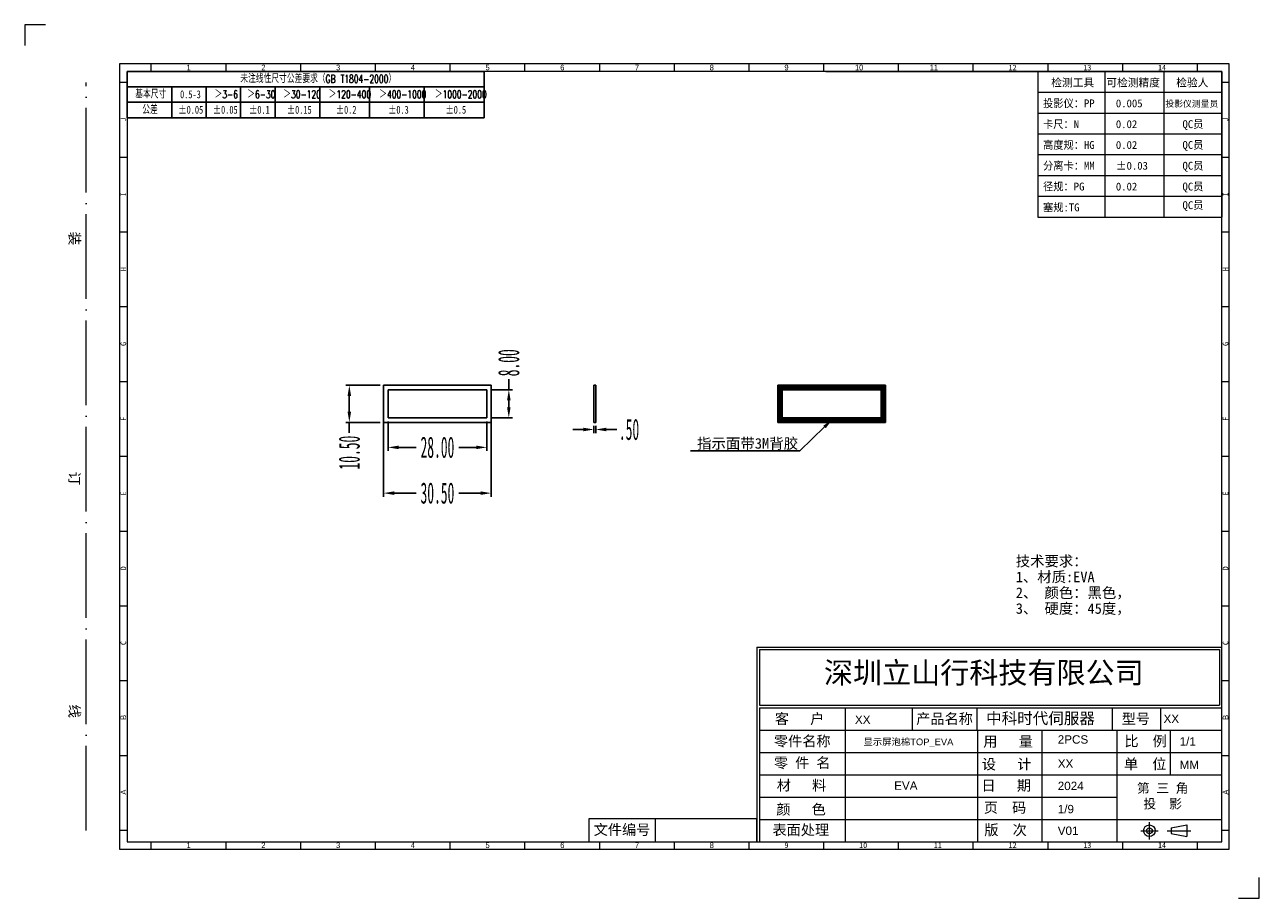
# Model space of a CAD drawing. Header units: millimetres. Extents: x 4250 to 4600, y 2330 to 2577.
import ezdxf
from ezdxf import colors
from ezdxf.entities.mleader import LeaderData, LeaderLine
from ezdxf.math import Vec2, Vec3

# ---------------------------------------------------------------- set-up
doc = ezdxf.new("R2010")
doc.units = ezdxf.units.MM
for name, pattern in [('ACAD_ISO04W100', [30, 24, -3, 0, -3]), ('CENTERLINE', [30, 12, -1.5, 3, -1.5, 12]), ('SLD-实线', [0])]:
    doc.linetypes.add(name, pattern=pattern)
for name, color, linetype in [('35002034-01_DXF_TEXT', 7, 'Continuous'), ('FRAME', 4, 'Continuous'), ('蓝色线', 5, 'SLD-实线')]:
    doc.layers.add(name, color=color, linetype=linetype)
doc.layers.add('框', color=1, linetype='CENTERLINE', lineweight=5)
doc.styles.add('s', font='txt')
doc.styles.add('SIMPLEX', font='SIMPLEX.shx', dxfattribs={"height": 3.5})
doc.styles.add('SLDTEXTSTYLE1', font='TXT', dxfattribs={"width": 0.469})
doc.styles.add('SLDTEXTSTYLE6', font='TXT', dxfattribs={"width": 0.7, "bigfont": 'bigfont'})
doc.styles.add('SLDTEXTSTYLE7', font='TXT', dxfattribs={"width": 0.7})
doc.styles.get("Standard").update_dxf_attribs({"font": 'arial.ttf'})
doc.styles.add('STYLE3', font='swissi.ttf', dxfattribs={"height": 3})
doc.dimstyles.new('副本 SLDDIMSTYLE1', dxfattribs={"dimtxt": 6, "dimasz": 3, "dimexe": 1, "dimexo": 1, "dimgap": 0.875, "dimtad": 0, "dimrnd": 1e-09, "dimzin": 4, "dimdsep": 46, "dimtxsty": 'SLDTEXTSTYLE1', "dimcen": 0.09, "dimclrd": 4, "dimclre": 4, "dimclrt": 6, "dimadec": 0, "dimazin": 0, "dimtfac": 1, "dimtofl": 0, "dimtmove": 0, "dimatfit": 3, "dimfxl": 0, "dimtolj": 1, "dimtzin": 12, "dimarcsym": 0})

# ---------------------------------------------------------------- blocks, each defined once
blk = doc.blocks.new('SW_TABLEANNOTATION_0')
at = {"layer": '蓝色线', "color": 0}
for p, q in [((0, 0), (0, -12.39)), ((95.59, 0), (0, 0)), ((95.59, -12.39), (95.59, 0)), ((0, -4.13), (95.59, -4.13)), ((11.95, -4.13), (11.95, -12.39)), ((21.18, -4.13), (21.18, -12.39)), ((30.4, -4.13), (30.4, -12.39)), ((39.63, -4.13), (39.63, -12.39)), ((51.58, -4.13), (51.58, -12.39)), ((64.89, -4.13), (64.89, -12.39)), ((79.56, -4.13), (79.56, -12.39)), ((0, -8.26), (95.59, -8.26)), ((0, -12.39), (95.59, -12.39))]:
    blk.add_line(p, q, dxfattribs=at)
at = {"layer": '蓝色线', "color": 0, "attachment_point": 1}
for s, insert, char_height, style in [('\\M+196A2\\M+1928D线\\M+190AB\\M+18EDA\\M+190A1\\M+18CF6\\M+18DB7\\M+19776\\M+18B81\\M+18169GB T1804-2000\\M+1816A', (30.32, -0.93), 2.11667, 'SLDTEXTSTYLE6'), ('\\M+18AEE\\M+1967B\\M+18EDA\\M+190A1', (2.2, -5.06), 2.1167, 'SLDTEXTSTYLE6'), ('0.5-3', (14.2, -5.06), 2.117, 'SLDTEXTSTYLE7'), ('\\M+181843-6', (23.43, -5.06), 2.1167, 'SLDTEXTSTYLE6'), ('\\M+181846-30', (32.18, -5.06), 2.1167, 'SLDTEXTSTYLE6'), ('\\M+1818430-120', (41.82, -5.06), 2.1167, 'SLDTEXTSTYLE6'), ('\\M+18184120-400', (53.98, -5.06), 2.1167, 'SLDTEXTSTYLE6'), ('\\M+18184400-1000', (67.5, -5.06), 2.1167, 'SLDTEXTSTYLE6'), ('\\M+181841000-2000', (82.38, -5.06), 2.1167, 'SLDTEXTSTYLE6'), ('\\M+18CF6\\M+18DB7', (4.09, -9.19), 2.1167, 'SLDTEXTSTYLE6'), ('\\M+5A1C00.05', (13.73, -9.19), 2.1167, 'SLDTEXTSTYLE7'), ('\\M+5A1C00.05', (22.95, -9.19), 2.1167, 'SLDTEXTSTYLE7'), ('\\M+5A1C00.1', (32.65, -9.19), 2.1167, 'SLDTEXTSTYLE7'), ('\\M+5A1C00.15', (42.77, -9.19), 2.1167, 'SLDTEXTSTYLE7'), ('\\M+5A1C00.2', (55.87, -9.19), 2.1167, 'SLDTEXTSTYLE7'), ('\\M+5A1C00.3', (69.86, -9.19), 2.1167, 'SLDTEXTSTYLE7'), ('\\M+5A1C00.5', (85.21, -9.19), 2.1167, 'SLDTEXTSTYLE7')]:
    blk.add_mtext(s, dxfattribs=dict(at, insert=insert, char_height=char_height, style=style))
blk = doc.blocks.new('*D214')
at = {"color": 4, "lineweight": -2}
for p, q in [((4351.67, 2467.15), (4351.67, 2443.85)), ((4382.17, 2469.14), (4382.17, 2443.85)), ((4354.67, 2444.85), (4360.88, 2444.85)), ((4379.17, 2444.85), (4372.95, 2444.85))]:
    blk.add_line(p, q, dxfattribs=at)
at = {"color": 4}
for points in [[(4354.67, 2445.35), (4354.67, 2444.35), (4351.67, 2444.85)], [(4379.17, 2445.35), (4379.17, 2444.35), (4382.17, 2444.85)]]:
    blk.add_solid(points, dxfattribs=at)
at = {"layer": 'Defpoints', "color": 0}
for p in [(4382.17, 2470.14), (4351.67, 2468.15), (4382.17, 2444.85)]:
    blk.add_point(p, dxfattribs=at)
at = {"color": 6, "insert": (4366.92, 2444.85), "char_height": 6, "attachment_point": 5, "style": 'SLDTEXTSTYLE1'}
blk.add_mtext('\\A1;30.50', dxfattribs=at)
blk = doc.blocks.new('*D215')
at = {"color": 4, "lineweight": -2}
for p, q in [((4350.67, 2475.39), (4340.96, 2475.39)), ((4341.96, 2472.39), (4341.96, 2467.89)), ((4350.67, 2464.89), (4340.96, 2464.89)), ((4341.96, 2464.89), (4341.96, 2461.89))]:
    blk.add_line(p, q, dxfattribs=at)
at = {"color": 4}
for points in [[(4341.46, 2472.39), (4342.46, 2472.39), (4341.96, 2475.39)], [(4341.46, 2467.89), (4342.46, 2467.89), (4341.96, 2464.89)]]:
    blk.add_solid(points, dxfattribs=at)
at = {"layer": 'Defpoints', "color": 0}
for p in [(4351.67, 2475.39), (4341.96, 2464.89), (4351.67, 2464.89)]:
    blk.add_point(p, dxfattribs=at)
at = {"color": 6, "insert": (4341.96, 2456.32), "char_height": 6, "attachment_point": 5, "rotation": 90, "style": 'SLDTEXTSTYLE1'}
blk.add_mtext('\\A1;10.50', dxfattribs=at)
blk = doc.blocks.new('*D216')
at = {"color": 4, "lineweight": -2}
for p, q in [((4352.92, 2465.14), (4352.92, 2456.81)), ((4380.92, 2465.14), (4380.92, 2456.81)), ((4355.92, 2457.81), (4360.88, 2457.81)), ((4377.92, 2457.81), (4372.95, 2457.81))]:
    blk.add_line(p, q, dxfattribs=at)
at = {"color": 4}
for points in [[(4355.92, 2458.31), (4355.92, 2457.31), (4352.92, 2457.81)], [(4377.92, 2458.31), (4377.92, 2457.31), (4380.92, 2457.81)]]:
    blk.add_solid(points, dxfattribs=at)
at = {"layer": 'Defpoints', "color": 0}
for p in [(4352.92, 2466.14), (4380.92, 2466.14), (4380.92, 2457.81)]:
    blk.add_point(p, dxfattribs=at)
at = {"color": 6, "insert": (4366.92, 2457.81), "char_height": 6, "attachment_point": 5, "style": 'SLDTEXTSTYLE1'}
blk.add_mtext('\\A1;28.00', dxfattribs=at)
blk = doc.blocks.new('*D217')
at = {"color": 4, "lineweight": -2}
for p, q in [((4387.14, 2474.14), (4387.14, 2477.14)), ((4381.92, 2474.14), (4388.14, 2474.14)), ((4387.14, 2469.14), (4387.14, 2471.14)), ((4381.92, 2466.14), (4388.14, 2466.14))]:
    blk.add_line(p, q, dxfattribs=at)
at = {"color": 4}
for points in [[(4386.64, 2471.14), (4387.64, 2471.14), (4387.14, 2474.14)], [(4386.64, 2469.14), (4387.64, 2469.14), (4387.14, 2466.14)]]:
    blk.add_solid(points, dxfattribs=at)
at = {"layer": 'Defpoints', "color": 0}
for p in [(4380.92, 2474.14), (4387.14, 2474.14), (4380.92, 2466.14)]:
    blk.add_point(p, dxfattribs=at)
at = {"color": 6, "insert": (4387.14, 2481.76), "char_height": 6, "attachment_point": 5, "rotation": 90, "style": 'SLDTEXTSTYLE1'}
blk.add_mtext('\\A1;8.00', dxfattribs=at)
blk = doc.blocks.new('*D218')
at = {"color": 4, "lineweight": -2}
for p, q in [((4408.25, 2462.87), (4405.25, 2462.87)), ((4411.25, 2463.89), (4411.25, 2461.87)), ((4411.75, 2463.89), (4411.75, 2461.87)), ((4414.75, 2462.87), (4417.75, 2462.87))]:
    blk.add_line(p, q, dxfattribs=at)
at = {"color": 4}
for points in [[(4408.25, 2463.37), (4408.25, 2462.37), (4411.25, 2462.87)], [(4414.75, 2463.37), (4414.75, 2462.37), (4411.75, 2462.87)]]:
    blk.add_solid(points, dxfattribs=at)
at = {"layer": 'Defpoints', "color": 0}
for p in [(4411.25, 2464.89), (4411.75, 2464.89), (4411.75, 2462.87)]:
    blk.add_point(p, dxfattribs=at)
at = {"color": 6, "insert": (4421.2, 2462.87), "char_height": 6, "attachment_point": 5, "style": 'SLDTEXTSTYLE1'}
blk.add_mtext('\\A1;.50', dxfattribs=at)

msp = doc.modelspace()

# ---------------------------------------------------------------- hatches: boundary and pattern name
h = msp.add_hatch()
h.set_pattern_fill('ANSI31', color=3)
h.set_pattern_definition([(45, (3424.45249, 2277.66963), (-0.088388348, 0.088388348), [])])
h.paths.add_polyline_path([(4492.594, 2474.136), (4464.594, 2474.136), (4464.594, 2466.136), (4492.594, 2466.136)], flags=0)
h.paths.add_polyline_path([(4493.844, 2475.386), (4463.344, 2475.386), (4463.344, 2464.886), (4493.844, 2464.886)])
h.paths.add_polyline_path([(4464.594, 2466.136), (4464.594, 2474.136), (4492.594, 2474.136), (4492.594, 2466.136)], flags=16)

# ---------------------------------------------------------------- linework, layer by layer
at = {"color": 7, "linetype": 'Continuous'}
for p, q in [((4351.668, 2464.886), (4351.668, 2475.386)), ((4351.668, 2475.386), (4382.168, 2475.386)), ((4352.918, 2474.136), (4352.918, 2466.136)), ((4380.918, 2474.136), (4352.918, 2474.136)), ((4380.918, 2466.136), (4380.918, 2474.136)), ((4382.168, 2475.386), (4382.168, 2464.886)), ((4411.25, 2475.386), (4411.25, 2464.886)), ((4411.25, 2475.386), (4411.75, 2475.386)), ((4411.75, 2475.386), (4411.75, 2464.886)), ((4463.344, 2475.386), (4463.344, 2464.886)), ((4493.844, 2475.386), (4463.344, 2475.386)), ((4464.594, 2466.136), (4464.594, 2474.136)), ((4464.594, 2474.136), (4492.594, 2474.136)), ((4492.594, 2474.136), (4492.594, 2466.136)), ((4493.844, 2464.886), (4493.844, 2475.386)), ((4352.918, 2466.136), (4380.918, 2466.136)), ((4492.594, 2466.136), (4464.594, 2466.136)), ((4382.168, 2464.886), (4351.668, 2464.886)), ((4411.25, 2464.886), (4411.75, 2464.886)), ((4463.344, 2464.886), (4493.844, 2464.886))]:
    msp.add_line(p, q, dxfattribs=at)
at = {"layer": '框', "color": 1, "linetype": 'Continuous', "lineweight": 15}
for p, q in [((4285.868, 2564.227), (4285.868, 2566.344)), ((4307.037, 2564.227), (4307.037, 2566.344)), ((4328.206, 2564.227), (4328.206, 2566.344)), ((4349.374, 2564.227), (4349.374, 2566.344)), ((4370.543, 2564.227), (4370.543, 2566.344)), ((4391.712, 2564.227), (4391.712, 2566.344)), ((4412.881, 2564.227), (4412.881, 2566.344)), ((4434.049, 2564.227), (4434.049, 2566.344)), ((4455.218, 2564.227), (4455.218, 2566.344)), ((4476.387, 2564.227), (4476.387, 2566.344)), ((4476.945, 2564.227), (4589.11, 2564.227)), ((4497.556, 2564.227), (4497.556, 2566.344)), ((4518.724, 2564.227), (4518.724, 2566.344)), ((4518.724, 2564.227), (4518.724, 2566.344)), ((4537, 2564.227), (4537, 2523.011)), ((4539.893, 2564.227), (4539.893, 2566.344)), ((4555.979, 2564.227), (4555.979, 2523.011)), ((4561.062, 2564.227), (4561.062, 2566.344)), ((4572.688, 2564.227), (4572.688, 2523.011)), ((4582.231, 2564.227), (4582.231, 2566.344)), ((4589.11, 2564.227), (4589.11, 2523.011)), ((4278.988, 2561.051), (4276.871, 2561.051)), ((4591.227, 2561.051), (4589.11, 2561.051)), ((4537, 2558.339), (4589.11, 2558.339)), ((4537, 2552.451), (4589.11, 2552.451)), ((4537, 2546.563), (4589.11, 2546.563)), ((4278.988, 2539.883), (4276.871, 2539.883)), ((4537, 2540.675), (4589.11, 2540.675)), ((4591.227, 2539.883), (4589.11, 2539.883)), ((4537, 2534.787), (4589.11, 2534.787)), ((4537, 2528.899), (4589.11, 2528.899)), ((4537, 2523.011), (4589.11, 2523.011)), ((4278.988, 2518.714), (4276.871, 2518.714)), ((4591.227, 2518.714), (4589.11, 2518.714)), ((4278.988, 2497.545), (4276.871, 2497.545)), ((4591.227, 2497.545), (4589.11, 2497.545)), ((4278.988, 2476.376), (4276.871, 2476.376)), ((4591.227, 2476.376), (4589.11, 2476.376)), ((4278.988, 2455.208), (4276.871, 2455.208)), ((4591.227, 2455.208), (4589.11, 2455.208)), ((4278.988, 2434.039), (4276.871, 2434.039)), ((4591.227, 2434.039), (4589.11, 2434.039)), ((4278.988, 2412.87), (4276.871, 2412.87)), ((4591.227, 2412.87), (4589.11, 2412.87)), ((4457.424, 2401.237), (4589.11, 2401.237)), ((4457.424, 2401.237), (4457.424, 2346.189)), ((4458.117, 2400.544), (4588.417, 2400.544)), ((4458.117, 2400.544), (4458.117, 2384.811)), ((4588.417, 2400.544), (4588.417, 2384.811)), ((4278.988, 2391.701), (4276.871, 2391.701)), ((4591.227, 2391.701), (4589.11, 2391.701)), ((4458.117, 2384.811), (4588.417, 2384.811)), ((4458.117, 2384.118), (4589.11, 2384.118)), ((4458.117, 2384.118), (4458.117, 2346.189)), ((4482.375, 2384.118), (4482.375, 2346.189)), ((4501.413, 2384.118), (4501.413, 2377.793)), ((4519.853, 2377.793), (4519.853, 2384.118)), ((4558.172, 2377.793), (4558.172, 2384.118)), ((4571.722, 2384.118), (4571.722, 2377.988)), ((4458.117, 2377.793), (4589.11, 2377.793)), ((4519.93, 2377.793), (4519.93, 2346.189)), ((4538.143, 2377.793), (4538.143, 2346.189)), ((4559.383, 2377.793), (4559.383, 2346.189)), ((4574.623, 2365.081), (4574.623, 2377.73)), ((4458.117, 2371.469), (4589.11, 2371.469)), ((4278.988, 2370.533), (4276.871, 2370.533)), ((4591.227, 2370.533), (4589.11, 2370.533)), ((4458.117, 2365.145), (4589.11, 2365.145)), ((4458.117, 2358.82), (4559.383, 2358.82)), ((4428.628, 2352.66), (4428.628, 2346.189)), ((4458.117, 2352.496), (4589.11, 2352.496)), ((4568.603, 2346.844), (4568.603, 2351.742)), ((4574.746, 2350.109), (4579.255, 2350.926)), ((4579.255, 2350.926), (4579.255, 2347.66)), ((4278.988, 2349.364), (4276.871, 2349.364)), ((4566.153, 2349.293), (4571.052, 2349.293)), ((4573.634, 2349.293), (4580.322, 2349.293)), ((4574.746, 2350.109), (4574.746, 2348.477)), ((4574.746, 2348.477), (4579.255, 2347.66)), ((4591.227, 2349.364), (4589.11, 2349.364)), ((4285.868, 2344.072), (4285.868, 2346.189)), ((4307.037, 2344.072), (4307.037, 2346.189)), ((4328.206, 2344.072), (4328.206, 2346.189)), ((4349.374, 2344.072), (4349.374, 2346.189)), ((4370.543, 2344.072), (4370.543, 2346.189)), ((4391.712, 2344.072), (4391.712, 2346.189)), ((4412.881, 2344.072), (4412.881, 2346.189)), ((4434.049, 2344.072), (4434.049, 2346.189)), ((4455.218, 2344.072), (4455.218, 2346.189)), ((4476.387, 2344.072), (4476.387, 2346.189)), ((4497.556, 2344.072), (4497.556, 2346.189)), ((4518.724, 2344.072), (4518.724, 2346.189)), ((4539.893, 2344.072), (4539.893, 2346.189)), ((4561.062, 2344.072), (4561.062, 2346.189)), ((4582.231, 2344.072), (4582.231, 2346.189))]:
    msp.add_line(p, q, dxfattribs=at)
at = {"layer": '框', "color": 1, "linetype": 'ACAD_ISO04W100', "lineweight": 15}
msp.add_line((4267.451, 2349.364), (4267.451, 2561.051), dxfattribs=at)
at = {"layer": '框', "color": 1, "linetype": 'Continuous', "lineweight": 15}
for points in [[(4255.886, 2577.455), (4249.998, 2577.455), (4249.998, 2571.567)], [(4593.852, 2330.163), (4599.74, 2330.163), (4599.74, 2336.051)]]:
    msp.add_lwpolyline(points, dxfattribs=at)
for points in [[(4276.871, 2344.072), (4591.227, 2344.072), (4591.227, 2566.344), (4276.871, 2566.344)], [(4278.988, 2346.189), (4589.11, 2346.189), (4589.11, 2564.227), (4278.988, 2564.227)], [(4409.813, 2346.189), (4457.424, 2346.189), (4457.424, 2352.66), (4409.813, 2352.66)]]:
    msp.add_lwpolyline(points, close=True, dxfattribs=at)
for radius in [1.633, 0.816]:
    msp.add_circle((4568.603, 2349.293), radius, dxfattribs=at)

# ---------------------------------------------------------------- block references
at = {"layer": '蓝色线', "xscale": 1.058437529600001, "yscale": 1.058437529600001, "zscale": 1.058437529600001}
msp.add_blockref('SW_TABLEANNOTATION_0', (4278.988, 2564.227), dxfattribs=at)

# ---------------------------------------------------------------- texts
at = {"layer": '35002034-01_DXF_TEXT', "color": 2, "linetype": 'Continuous', "insert": (4530.76, 2427.102), "char_height": 2.98076, "width": 150.62353, "attachment_point": 1, "line_spacing_factor": 0.9}
msp.add_mtext('{\\fSimSun|b0|i0|c134|p2;技术要求：\\P1、材质:EVA\\P2、 颜色：黑色，\\P3、 硬度：45度，}', dxfattribs=at)
at = {"layer": 'FRAME', "color": 3, "lineweight": 0, "style": 'STYLE3'}
for tag, p, s, height in [('XX', (4485.193, 2379.526), 'XX', 2.3677), ('中科时代伺服器', (4522.349, 2379.507), 'XXXX', 3.2287), ('XX', (4572.609, 2379.798), '项目名称', 2.3677), ('显示屏泡棉TOP_EVA', (4487.607, 2373.495), '1*1', 1.8942), ('2PCS', (4542.637, 2373.944), '', 2.368), ('1/1', (4577.165, 2373.39), '', 2.368), ('XX', (4542.637, 2367.109), '', 2.368), ('MM', (4577.165, 2366.789), 'MM', 2.3677), ('EVA', (4496.298, 2360.873), '', 2.368), ('2024', (4542.637, 2360.798), '', 2.368), ('1/9', (4542.637, 2354.229), '1', 2.368), ('V01', (4542.637, 2348.111), 'A/01', 2.3677)]:
    msp.add_attdef(tag, p, s, height=height, dxfattribs=at)
at = {"layer": '框', "color": 1, "linetype": 'Continuous', "lineweight": 15}
for s, insert, char_height, width, attachment_point in [('{\\fﾷￂￋￎ_GB2312|b0|i0|c134|p49;1}', (4295.862, 2566.128), 1.58766, 0.81952, 1), ('{\\fﾷￂￋￎ_GB2312|b0|i0|c134|p49;2}', (4317.031, 2566.128), 1.58766, 0.81955, 1), ('{\\fﾷￂￋￎ_GB2312|b0|i0|c134|p49;3}', (4338.2, 2566.128), 1.58766, 0.81955, 1), ('{\\fﾷￂￋￎ_GB2312|b0|i0|c134|p49;4}', (4359.369, 2566.128), 1.58766, 0.81955, 1), ('{\\fﾷￂￋￎ_GB2312|b0|i0|c134|p49;5}', (4380.537, 2566.128), 1.58766, 0.81955, 1), ('{\\fﾷￂￋￎ_GB2312|b0|i0|c134|p49;6}', (4401.706, 2566.128), 1.58766, 0.81955, 1), ('{\\fﾷￂￋￎ_GB2312|b0|i0|c134|p49;7}', (4422.875, 2566.128), 1.58766, 0.81955, 1), ('{\\fﾷￂￋￎ_GB2312|b0|i0|c134|p49;8}', (4444.044, 2566.128), 1.58766, 0.81955, 1), ('{\\fU+FFB7ￂￋￎ_GB|b0|i0|c134|p49;9}', (4466.393, 2566.128), 1.58766, 0.81955, 3), ('{\\fU+FFB7ￂￋￎ_GB|b0|i0|c134|p49;10}', (4487.561, 2566.128), 1.58766, 0.81955, 3), ('{\\fU+FFB7ￂￋￎ_GB|b0|i0|c134|p49;11}', (4508.73, 2566.128), 1.58766, 0.81955, 3), ('{\\fFangSong_GB2312|b0|i0|c134|p49;12}', (4528.719, 2566.128), 1.58766, 0.81952, 1), ('{\\fFangSong_GB2312|b0|i0|c134|p49;13}', (4549.887, 2566.128), 1.58766, 0.81955, 1), ('{\\fFangSong_GB2312|b0|i0|c134|p49;14}', (4571.056, 2566.128), 1.58766, 0.81955, 1), ('{\\fKaiTi_GB2312|b0|i0|c134|p49;检测工具}', (4540.806, 2562.193), 2.22829, 22.74707, 1), ('{\\fKaiTi_GB2312|b0|i0|c134|p49;可检测精度}', (4556.401, 2562.193), 2.22829, 22.74707, 1), ('{\\fKaiTi_GB2312|b0|i0|c134|p49;检验人}', (4576.195, 2562.193), 2.22829, 22.74707, 1), ('{\\fKaiTi_GB2312|b0|i0|c134|p49;0.005}', (4559.103, 2556.305), 2.22829, 22.74707, 1), ('{\\fKaiTi_GB2312|b0|i0|c134|p49;0.02}', (4559.103, 2550.417), 2.22829, 22.74707, 1), ('{\\fKaiTi_GB2312|b0|i0|c134|p49;0.02}', (4559.103, 2544.529), 2.22829, 22.74707, 1), ('{\\fKaiTi_GB2312|b0|i0|c134|p49;0.02}', (4559.103, 2532.753), 2.22829, 22.74707, 1), ('{\\fSimSun|b0|i0|c134|p2;深圳立山行科技有限公司}', (4476.417, 2397.042), 6.03618, 94.86072, 1), ('{\\fKaiTi_GB2312|b0|i0|c134|p49;\\H0.9645x;第 三 角\\P 投  影}', (4565.08, 2362.709), 2.77235, 16.83628, 1), ('{\\fﾷￂￋￎ_GB2312|b0|i0|c134|p49;1}', (4295.862, 2345.973), 1.58766, 0.81952, 1), ('{\\fﾷￂￋￎ_GB2312|b0|i0|c134|p49;2}', (4317.031, 2345.973), 1.58766, 0.81955, 1), ('{\\fﾷￂￋￎ_GB2312|b0|i0|c134|p49;3}', (4338.2, 2345.973), 1.58766, 0.81955, 1), ('{\\fﾷￂￋￎ_GB2312|b0|i0|c134|p49;4}', (4359.369, 2345.973), 1.58766, 0.81955, 1), ('{\\fﾷￂￋￎ_GB2312|b0|i0|c134|p49;5}', (4380.537, 2345.973), 1.58766, 0.81955, 1), ('{\\fﾷￂￋￎ_GB2312|b0|i0|c134|p49;6}', (4401.706, 2345.973), 1.58766, 0.81955, 1), ('{\\fﾷￂￋￎ_GB2312|b0|i0|c134|p49;7}', (4422.875, 2345.973), 1.58766, 0.81955, 1), ('{\\fﾷￂￋￎ_GB2312|b0|i0|c134|p49;8}', (4444.044, 2345.973), 1.58766, 0.81955, 1), ('{\\fFangSong_GB2312|b0|i0|c134|p49;9}', (4465.212, 2345.973), 1.58766, 0.81952, 1), ('{\\fFangSong_GB2312|b0|i0|c134|p49;10}', (4486.381, 2345.973), 1.58762, 0.81955, 1), ('{\\fFangSong_GB2312|b0|i0|c134|p49;11}', (4507.55, 2345.973), 1.58766, 0.81955, 1), ('{\\fFangSong_GB2312|b0|i0|c134|p49;12}', (4528.719, 2345.973), 1.58766, 0.81952, 1), ('{\\fFangSong_GB2312|b0|i0|c134|p49;13}', (4549.887, 2345.973), 1.58766, 0.81955, 1), ('{\\fFangSong_GB2312|b0|i0|c134|p49;14}', (4571.056, 2345.973), 1.58766, 0.81955, 1)]:
    msp.add_mtext(s, dxfattribs=dict(at, insert=insert, char_height=char_height, width=width, attachment_point=attachment_point))
for s, insert, char_height, width, attachment_point, style in [('投影仪：PP', (4538.475, 2556.305), 2.2283, 22.74707, 1, 's'), ('投影仪测量员', (4573.144, 2555.98), 1.7826, 18.19765, 1, 's'), ('卡尺：N', (4538.475, 2550.417), 2.2283, 22.74707, 1, 's'), ('QC员', (4577.976, 2550.417), 2.2283, 22.74707, 1, 's'), ('高度规：HG', (4538.475, 2544.529), 2.2283, 22.74707, 1, 's'), ('QC员', (4577.976, 2544.529), 2.2283, 22.74707, 1, 's'), ('分离卡：MM', (4538.475, 2538.641), 2.2283, 22.74707, 1, 's'), ('%%P0.03', (4559.103, 2538.641), 2.2283, 22.74707, 1, 's'), ('QC员', (4577.976, 2538.641), 2.2283, 22.74707, 1, 's'), ('径规：PG', (4538.475, 2532.753), 2.2283, 22.74707, 1, 's'), ('QC员', (4577.976, 2532.753), 2.2283, 22.74707, 1, 's'), ('塞规:TG', (4538.475, 2526.865), 2.2283, 22.74707, 1, 's'), ('QC员', (4577.976, 2527.479), 2.2283, 22.74707, 1, 's'), ('{\\fKaiTi_GB2312|b0|i0|c134|p49;客   户}', (4469.508, 2380.813), 2.94134, 24.34398, 5, 'SIMPLEX'), ('{\\fKaiTi_GB2312|b0|i0|c134|p49;产品名称}', (4510.578, 2380.813), 2.94134, 24.34398, 5, 'SIMPLEX'), ('{\\fKaiTi_GB2312|b0|i0|c134|p49;型号}', (4564.779, 2380.813), 2.94134, 24.34398, 5, 'SIMPLEX'), ('{\\fSimSun|b0|i0|c134|p2;零件名称}', (4470.26, 2374.489), 2.94134, 24.34398, 5, 'SIMPLEX'), ('{\\fSimSun|b0|i0|c134|p2;用   量}', (4528.57, 2374.389), 2.94134, 24.34398, 5, 'SIMPLEX'), ('{\\fKaiTi_GB2312|b0|i0|c134|p49;比  例}', (4567.551, 2374.493), 2.94134, 24.34398, 5, 'SIMPLEX'), ('{\\fSimSun|b0|i0|c134|p2;零 件 名}', (4470.26, 2368.336), 2.94134, 24.34398, 5, 'SIMPLEX'), ('{\\fSimSun|b0|i0|c134|p2;设   计}', (4528.165, 2367.963), 2.94134, 20.93634, 5, 'SIMPLEX'), ('{\\fKaiTi_GB2312|b0|i0|c134|p49;单  位 }', (4567.416, 2368.043), 2.94134, 24.34398, 5, 'SIMPLEX'), ('{\\fSimSun|b0|i0|c134|p2;材   料}', (4470.054, 2362.012), 2.94134, 24.34398, 5, 'SIMPLEX'), ('{\\fSimSun|b0|i0|c134|p2;日   期}', (4528.057, 2361.941), 2.94134, 24.34398, 5, 'SIMPLEX'), ('{\\fSimSun|b0|i0|c134|p2;页\\fKaiTi_GB2312|b0|i0|c134|p49;  \\fSimSun|b0|i0|c134|p2;码}', (4527.706, 2355.687), 2.94134, 24.34398, 5, 'SIMPLEX'), ('{\\fSimSun|b0|i0|c134|p2;颜   色}', (4469.924, 2355.171), 2.94134, 24.34398, 5, 'SIMPLEX'), ('{\\fSimSun|b0|i0|c134|p2;表面处理}', (4469.861, 2349.363), 2.94134, 24.34398, 5, 'SIMPLEX'), ('{\\fKaiTi_GB2312|b0|i0|c134|p49;版  次}', (4527.861, 2349.363), 2.94134, 24.34398, 5, 'SIMPLEX')]:
    msp.add_mtext(s, dxfattribs=dict(at, insert=insert, char_height=char_height, width=width, attachment_point=attachment_point, style=style))
at = {"layer": '框', "color": 1, "linetype": 'Continuous', "lineweight": 15, "char_height": 1.588, "width": 2.11688, "attachment_point": 1, "rotation": 90, "style": 's'}
for s, insert in [('J', (4277.146, 2550.025)), ('J', (4589.385, 2550.025)), ('I', (4277.146, 2528.856)), ('I', (4589.385, 2528.856)), ('H', (4277.146, 2507.687)), ('H', (4589.385, 2507.687)), ('G', (4277.146, 2486.519)), ('G', (4589.385, 2486.519)), ('F', (4277.146, 2465.35)), ('F', (4589.385, 2465.35)), ('E', (4277.146, 2444.181)), ('E', (4589.385, 2444.181)), ('D', (4277.146, 2423.012)), ('D', (4589.385, 2423.012)), ('C', (4277.146, 2401.844)), ('C', (4589.385, 2401.844))]:
    msp.add_mtext(s, dxfattribs=dict(at, insert=insert))
at = {"layer": '框', "color": 1, "linetype": 'ACAD_ISO04W100', "lineweight": 15, "insert": (4263.936, 2450.029), "char_height": 2.94396, "width": 155.78179, "attachment_point": 5, "rotation": 270, "style": 's'}
msp.add_mtext('装                                订                               线', dxfattribs=at)
at = {"layer": '框', "color": 1, "linetype": 'Continuous', "lineweight": 15, "char_height": 1.58766, "width": 2.11688, "attachment_point": 1, "rotation": 90}
for s, insert in [('{\\f\uffbfﾬￌﾣﾤ_GB2312|b0|i0|c134|p49;B}', (4277.146, 2380.675)), ('{\\f\uffbfﾬￌﾣﾤ_GB2312|b0|i0|c134|p49;B}', (4589.385, 2380.675)), ('{\\f\uffbfﾬￌﾣﾤ_GB2312|b0|i0|c134|p49;A}', (4277.146, 2359.506)), ('{\\f\uffbfﾬￌﾣﾤ_GB2312|b0|i0|c134|p49;A}', (4589.385, 2359.506))]:
    msp.add_mtext(s, dxfattribs=dict(at, insert=insert))
at = {"layer": '框', "color": 1, "lineweight": 15, "insert": (4419.22, 2349.424), "char_height": 2.94396, "width": 18.81569, "attachment_point": 5, "style": 'SIMPLEX'}
msp.add_mtext('{\\fSimSun|b0|i0|c134|p54;文件编号}', dxfattribs=at)

# ---------------------------------------------------------------- dimensions: what is measured, and where the dimension line sits
for base, p1, p2, picture, middle in [((4387.144, 2474.136), (4380.918, 2466.136), (4380.918, 2474.136), '*D217', (4387.144, 2481.763)), ((4341.957, 2464.886), (4351.668, 2475.386), (4351.668, 2464.886), '*D215', (4341.957, 2456.321))]:
    dim = msp.add_linear_dim(base=base, p1=p1, p2=p2, angle=90, dimstyle='副本 SLDDIMSTYLE1')
    dim.commit()
    dim.dimension.update_dxf_attribs({"geometry": picture, "text_midpoint": middle})
for base, p1, p2, picture, middle in [((4382.168, 2444.852), (4351.668, 2468.152), (4382.168, 2470.136), '*D214', (4366.918, 2444.852)), ((4380.918, 2457.806), (4352.918, 2466.136), (4380.918, 2466.136), '*D216', (4366.918, 2457.806))]:
    dim = msp.add_linear_dim(base=base, p1=p1, p2=p2, dimstyle='副本 SLDDIMSTYLE1')
    dim.commit()
    dim.dimension.update_dxf_attribs({"geometry": picture, "text_midpoint": middle, "dimtype": 160})
dim = msp.add_linear_dim(base=(4411.75, 2462.867), p1=(4411.25, 2464.886), p2=(4411.75, 2464.886), dimstyle='副本 SLDDIMSTYLE1')
dim.commit()
dim.dimension.update_dxf_attribs({"geometry": '*D218', "text_midpoint": (4421.205, 2462.867)})

# ---------------------------------------------------------------- leaders
at = {"color": 3}
ml = msp.add_multileader_mtext('Standard', dxfattribs=at)
ml.set_content('{\\fSimSun|b0|i0|c134|p2;指示面带3M背胶}', color=3)
ml.set_leader_properties()
ml.build(insert=Vec2(0, 0))
ml.multileader.update_dxf_attribs({"text_right_attachment_type": 6, "dogleg_length": 0.36, "arrow_head_size": 3})
ctx = ml.context
ctx.base_point, ctx.char_height, ctx.arrow_head_size, ctx.landing_gap_size, ctx.plane_origin = Vec3(4439.427, 2458.718), 3, 3, 0.09, Vec3(4478.746, 2465.668)
ctx.right_attachment, ctx.text_align_type = 6, 2
notes = []
notes.append((ctx, [(0, (1, 1, 0), (4469.548, 2456.836), (-1, 0), 0.36, [(0, [(4478.746, 2465.668)], 0, [])])]))
ctx.mtext.insert, ctx.mtext.alignment, ctx.mtext.flow_direction = Vec3(4469.098, 2460.436), 3, 5
for ctx, leaders in notes:
    for number, flags, end, landing, length, lines in leaders:
        leader = LeaderData()
        leader.index, (leader.has_last_leader_line, leader.has_dogleg_vector, leader.attachment_direction) = number, flags
        leader.last_leader_point, leader.dogleg_vector, leader.dogleg_length = Vec3(end), Vec3(landing), length
        for number, points, colour, breaks in lines:
            line = LeaderLine()
            line.index, line.vertices, line.color, line.breaks = number, Vec3.list(points), colors.encode_raw_color(colour), breaks
            leader.lines.append(line)
        ctx.leaders.append(leader)

doc.saveas('drawing.dxf')
